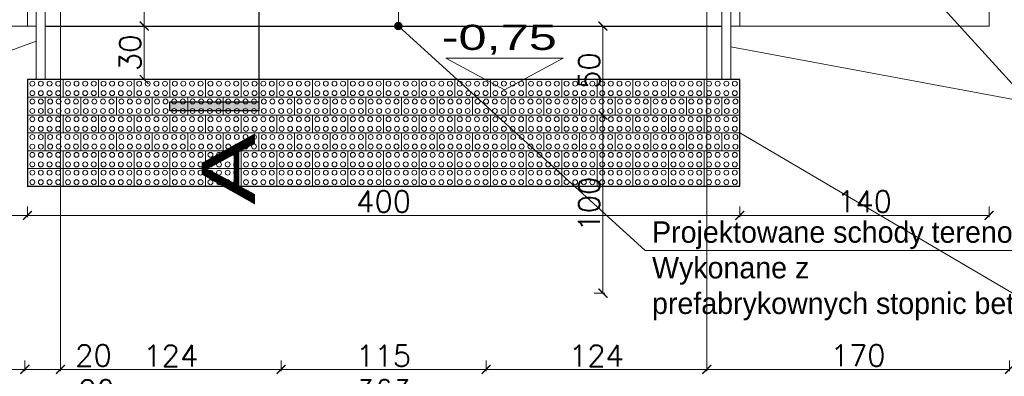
# Model space of a CAD drawing. Header units: millimetres. Extents: x -587 to 358276, y -26688 to 221215.
# Tile 99 of 256: x 10182 to 10735, y 9189 to 9389. Entities that reach past the tile are written whole.
import ezdxf
from ezdxf.lldxf.tags import DXFTag

# ---------------------------------------------------------------- set-up
doc = ezdxf.new("R2010")
doc.units = ezdxf.units.MM
doc.header["$MEASUREMENT"] = 0
for name, color, linetype, lineweight in [('l.widokowa', 140, 'Continuous', 15), ('l.wypełnien', 253, 'Continuous', 5), ('wymiarowanie', 176, 'Continuous', 9)]:
    doc.layers.add(name, color=color, linetype=linetype, lineweight=lineweight)
doc.styles.add('PROFILE', font='GOTHIC.TTF', dxfattribs={"width": 0.8})
doc.styles.add('ROMANS', font='romans')
doc.styles.add('styl2', font='simplex.shx')
tags = doc.linetypes.add('ICAD_ISO03W100', pattern=[30, 12, -18]).pattern_tags.tags
tags[6:7] = [DXFTag(74, 4), DXFTag(75, 0), DXFTag(340, '0'), DXFTag(46, 1.0), DXFTag(50, 0.0), DXFTag(44, 0.0), DXFTag(45, 0.0)]
tags[4:5] = [DXFTag(74, 4), DXFTag(75, 0), DXFTag(340, '0'), DXFTag(46, 1.0), DXFTag(50, 0.0), DXFTag(44, 0.0), DXFTag(45, 0.0)]
doc.dimstyles.new('Skala 1-50', dxfattribs={"dimtxt": 12, "dimasz": 5, "dimexe": 1, "dimexo": 1, "dimgap": 1.5, "dimtad": 1, "dimdec": 1, "dimrnd": 0.5, "dimtxsty": 'styl2', "dimblk": 'ARCHTICK', "dimcen": 5, "dimadec": 0, "dimazin": 0, "dimtfac": 1, "dimtdec": 1, "dimtmove": 1, "dimatfit": 3, "dimldrblk": 'ARCHTICK', "dimfxl": 5, "dimfxlon": 1, "dimlwd": -1, "dimlwe": -1, "dimarcsym": 0})

# ---------------------------------------------------------------- blocks, each defined once
blk = doc.blocks.new('_ArchTick')
at = {"color": 0, "linetype": 'ByBlock', "const_width": 0.15}
blk.add_lwpolyline([(-0.5, -0.5), (0.5, 0.5)], dxfattribs=at)
blk = doc.blocks.new('*D3563')
at = {"layer": 'Defpoints', "color": 0}
for p in [(10244.45, 9525.65), (10237.57, 9385.65), (10251.82, 9385.65)]:
    blk.add_point(p, dxfattribs=at)
at = {"layer": 'wymiarowanie', "color": 0}
for p, q in [((10246.82, 9525.65), (10252.82, 9525.65)), ((10251.82, 9525.65), (10251.82, 9385.65)), ((10246.82, 9385.65), (10252.82, 9385.65))]:
    blk.add_line(p, q, dxfattribs=at)
at = {"layer": 'wymiarowanie', "color": 0, "xscale": 5, "yscale": 5, "zscale": 5}
for p, rotation in [((10251.82, 9525.65), 90), ((10251.82, 9385.65), 270)]:
    blk.add_blockref('_ArchTick', p, dxfattribs=dict(at, rotation=rotation))
at = {"layer": 'wymiarowanie', "color": 0, "insert": (10244.01, 9455.65), "char_height": 12, "attachment_point": 5, "rotation": 90, "style": 'styl2'}
blk.add_mtext('140', dxfattribs=at)
blk = doc.blocks.new('*D3682')
at = {"layer": 'Defpoints', "color": 0}
for p in [(10034.83, 9745.65), (10184.83, 9745.65), (10184.83, 9192.87)]:
    blk.add_point(p, dxfattribs=at)
at = {"layer": 'wymiarowanie', "color": 0}
for p, q in [((10034.83, 9197.87), (10034.83, 9191.87)), ((10184.83, 9197.87), (10184.83, 9191.87)), ((10034.83, 9192.87), (10184.83, 9192.87))]:
    blk.add_line(p, q, dxfattribs=at)
at = {"layer": 'wymiarowanie', "color": 0, "xscale": 5, "yscale": 5, "zscale": 5, "rotation": 180}
blk.add_blockref('_ArchTick', (10034.83, 9192.87), dxfattribs=at)
at = {"layer": 'wymiarowanie', "color": 0, "xscale": 5, "yscale": 5, "zscale": 5}
blk.add_blockref('_ArchTick', (10184.83, 9192.87), dxfattribs=at)
at = {"layer": 'wymiarowanie', "color": 0, "insert": (10109.83, 9200.67), "char_height": 12, "attachment_point": 5, "style": 'styl2'}
blk.add_mtext('150', dxfattribs=at)
blk = doc.blocks.new('*D3683')
at = {"layer": 'Defpoints', "color": 0}
for p in [(10184.83, 9720.65), (10204.83, 9720.65), (10204.83, 9192.87)]:
    blk.add_point(p, dxfattribs=at)
at = {"layer": 'wymiarowanie', "color": 0}
for p, q in [((10184.83, 9197.87), (10184.83, 9191.87)), ((10204.83, 9197.87), (10204.83, 9191.87)), ((10184.83, 9192.87), (10204.83, 9192.87)), ((10204.83, 9192.87), (10233.63, 9192.87))]:
    blk.add_line(p, q, dxfattribs=at)
at = {"layer": 'wymiarowanie', "color": 0, "xscale": 5, "yscale": 5, "zscale": 5, "rotation": 180}
blk.add_blockref('_ArchTick', (10184.83, 9192.87), dxfattribs=at)
at = {"layer": 'wymiarowanie', "color": 0, "xscale": 5, "yscale": 5, "zscale": 5}
blk.add_blockref('_ArchTick', (10204.83, 9192.87), dxfattribs=at)
at = {"layer": 'wymiarowanie', "color": 0, "insert": (10223.39, 9200.67), "char_height": 12, "attachment_point": 5, "style": 'styl2'}
blk.add_mtext('20', dxfattribs=at)
blk = doc.blocks.new('*D3684')
at = {"layer": 'Defpoints', "color": 0}
for p in [(10204.83, 9730.65), (10328.69, 9734.65), (10328.69, 9192.87)]:
    blk.add_point(p, dxfattribs=at)
at = {"layer": 'wymiarowanie', "color": 0}
for p, q in [((10204.83, 9197.87), (10204.83, 9191.87)), ((10328.69, 9197.87), (10328.69, 9191.87)), ((10204.83, 9192.87), (10328.69, 9192.87))]:
    blk.add_line(p, q, dxfattribs=at)
at = {"layer": 'wymiarowanie', "color": 0, "xscale": 5, "yscale": 5, "zscale": 5, "rotation": 180}
blk.add_blockref('_ArchTick', (10204.83, 9192.87), dxfattribs=at)
at = {"layer": 'wymiarowanie', "color": 0, "xscale": 5, "yscale": 5, "zscale": 5}
blk.add_blockref('_ArchTick', (10328.69, 9192.87), dxfattribs=at)
at = {"layer": 'wymiarowanie', "color": 0, "insert": (10266.76, 9200.52), "char_height": 12, "attachment_point": 5, "style": 'styl2'}
blk.add_mtext('124', dxfattribs=at)
blk = doc.blocks.new('*D3685')
at = {"layer": 'Defpoints', "color": 0}
for p in [(10328.69, 9734.65), (10443.84, 9734.65), (10443.84, 9192.87)]:
    blk.add_point(p, dxfattribs=at)
at = {"layer": 'wymiarowanie', "color": 0}
for p, q in [((10328.69, 9197.87), (10328.69, 9191.87)), ((10443.84, 9197.87), (10443.84, 9191.87)), ((10328.69, 9192.87), (10443.84, 9192.87))]:
    blk.add_line(p, q, dxfattribs=at)
at = {"layer": 'wymiarowanie', "color": 0, "xscale": 5, "yscale": 5, "zscale": 5, "rotation": 180}
blk.add_blockref('_ArchTick', (10328.69, 9192.87), dxfattribs=at)
at = {"layer": 'wymiarowanie', "color": 0, "xscale": 5, "yscale": 5, "zscale": 5}
blk.add_blockref('_ArchTick', (10443.84, 9192.87), dxfattribs=at)
at = {"layer": 'wymiarowanie', "color": 0, "insert": (10386.27, 9200.52), "char_height": 12, "attachment_point": 5, "style": 'styl2'}
blk.add_mtext('115', dxfattribs=at)
blk = doc.blocks.new('*D3686')
at = {"layer": 'Defpoints', "color": 0}
for p in [(10443.84, 9734.65), (10567.7, 9723.65), (10567.7, 9192.87)]:
    blk.add_point(p, dxfattribs=at)
at = {"layer": 'wymiarowanie', "color": 0}
for p, q in [((10443.84, 9197.87), (10443.84, 9191.87)), ((10567.7, 9197.87), (10567.7, 9191.87)), ((10443.84, 9192.87), (10567.7, 9192.87))]:
    blk.add_line(p, q, dxfattribs=at)
at = {"layer": 'wymiarowanie', "color": 0, "xscale": 5, "yscale": 5, "zscale": 5, "rotation": 180}
blk.add_blockref('_ArchTick', (10443.84, 9192.87), dxfattribs=at)
at = {"layer": 'wymiarowanie', "color": 0, "xscale": 5, "yscale": 5, "zscale": 5}
blk.add_blockref('_ArchTick', (10567.7, 9192.87), dxfattribs=at)
at = {"layer": 'wymiarowanie', "color": 0, "insert": (10505.77, 9200.52), "char_height": 12, "attachment_point": 5, "style": 'styl2'}
blk.add_mtext('124', dxfattribs=at)
blk = doc.blocks.new('*D3687')
at = {"layer": 'Defpoints', "color": 0}
for p in [(10737.7, 9745.65), (10567.7, 9723.65), (10737.7, 9192.87)]:
    blk.add_point(p, dxfattribs=at)
at = {"layer": 'wymiarowanie', "color": 0}
for p, q in [((10567.7, 9197.87), (10567.7, 9191.87)), ((10737.7, 9197.87), (10737.7, 9191.87)), ((10567.7, 9192.87), (10737.7, 9192.87))]:
    blk.add_line(p, q, dxfattribs=at)
at = {"layer": 'wymiarowanie', "color": 0, "xscale": 5, "yscale": 5, "zscale": 5, "rotation": 180}
blk.add_blockref('_ArchTick', (10567.7, 9192.87), dxfattribs=at)
at = {"layer": 'wymiarowanie', "color": 0, "xscale": 5, "yscale": 5, "zscale": 5}
blk.add_blockref('_ArchTick', (10737.7, 9192.87), dxfattribs=at)
at = {"layer": 'wymiarowanie', "color": 0, "insert": (10652.7, 9200.67), "char_height": 12, "attachment_point": 5, "style": 'styl2'}
blk.add_mtext('170', dxfattribs=at)
blk = doc.blocks.new('*D3704')
at = {"layer": 'Defpoints', "color": 0}
for p in [(9635.2, 9197.87), (10184.83, 9197.87), (10184.83, 9173.15)]:
    blk.add_point(p, dxfattribs=at)
at = {"layer": 'wymiarowanie', "color": 0}
for p, q in [((9635.2, 9178.15), (9635.2, 9172.15)), ((10184.83, 9178.15), (10184.83, 9172.15)), ((9635.2, 9173.15), (10184.83, 9173.15))]:
    blk.add_line(p, q, dxfattribs=at)
at = {"layer": 'wymiarowanie', "color": 0, "xscale": 5, "yscale": 5, "zscale": 5, "rotation": 180}
blk.add_blockref('_ArchTick', (9635.2, 9173.15), dxfattribs=at)
at = {"layer": 'wymiarowanie', "color": 0, "xscale": 5, "yscale": 5, "zscale": 5}
blk.add_blockref('_ArchTick', (10184.83, 9173.15), dxfattribs=at)
at = {"layer": 'wymiarowanie', "color": 0, "insert": (9910.02, 9181.5), "char_height": 12, "attachment_point": 5, "style": 'styl2'}
blk.add_mtext('549,5', dxfattribs=at)
blk = doc.blocks.new('*D3705')
at = {"layer": 'Defpoints', "color": 0}
for p in [(10184.83, 9197.87), (10204.83, 9196.22), (10204.83, 9173.15)]:
    blk.add_point(p, dxfattribs=at)
at = {"layer": 'wymiarowanie', "color": 0}
for p, q in [((10184.83, 9178.15), (10184.83, 9172.15)), ((10204.83, 9178.15), (10204.83, 9172.15)), ((10184.83, 9173.15), (10204.83, 9173.15)), ((10204.83, 9173.15), (10235.34, 9173.15))]:
    blk.add_line(p, q, dxfattribs=at)
at = {"layer": 'wymiarowanie', "color": 0, "xscale": 5, "yscale": 5, "zscale": 5, "rotation": 180}
blk.add_blockref('_ArchTick', (10184.83, 9173.15), dxfattribs=at)
at = {"layer": 'wymiarowanie', "color": 0, "xscale": 5, "yscale": 5, "zscale": 5}
blk.add_blockref('_ArchTick', (10204.83, 9173.15), dxfattribs=at)
at = {"layer": 'wymiarowanie', "color": 0, "insert": (10225.1, 9180.95), "char_height": 12, "attachment_point": 5, "style": 'styl2'}
blk.add_mtext('20', dxfattribs=at)
blk = doc.blocks.new('*D3706')
at = {"layer": 'Defpoints', "color": 0}
for p in [(10567.7, 9206.01), (10204.83, 9196.22), (10567.7, 9173.15)]:
    blk.add_point(p, dxfattribs=at)
at = {"layer": 'wymiarowanie', "color": 0}
for p, q in [((10204.83, 9178.15), (10204.83, 9172.15)), ((10567.7, 9178.15), (10567.7, 9172.15)), ((10204.83, 9173.15), (10567.7, 9173.15))]:
    blk.add_line(p, q, dxfattribs=at)
at = {"layer": 'wymiarowanie', "color": 0, "xscale": 5, "yscale": 5, "zscale": 5, "rotation": 180}
blk.add_blockref('_ArchTick', (10204.83, 9173.15), dxfattribs=at)
at = {"layer": 'wymiarowanie', "color": 0, "xscale": 5, "yscale": 5, "zscale": 5}
blk.add_blockref('_ArchTick', (10567.7, 9173.15), dxfattribs=at)
at = {"layer": 'wymiarowanie', "color": 0, "insert": (10386.27, 9180.95), "char_height": 12, "attachment_point": 5, "style": 'styl2'}
blk.add_mtext('363', dxfattribs=at)
blk = doc.blocks.new('*D3707')
at = {"layer": 'Defpoints', "color": 0}
for p in [(11128.02, 9212.06), (10567.7, 9206.01), (11128.02, 9173.15)]:
    blk.add_point(p, dxfattribs=at)
at = {"layer": 'wymiarowanie', "color": 0}
for p, q in [((10567.7, 9178.15), (10567.7, 9172.15)), ((11128.02, 9178.15), (11128.02, 9172.15)), ((10567.7, 9173.15), (11128.02, 9173.15))]:
    blk.add_line(p, q, dxfattribs=at)
at = {"layer": 'wymiarowanie', "color": 0, "xscale": 5, "yscale": 5, "zscale": 5, "rotation": 180}
blk.add_blockref('_ArchTick', (10567.7, 9173.15), dxfattribs=at)
at = {"layer": 'wymiarowanie', "color": 0, "xscale": 5, "yscale": 5, "zscale": 5}
blk.add_blockref('_ArchTick', (11128.02, 9173.15), dxfattribs=at)
at = {"layer": 'wymiarowanie', "color": 0, "insert": (10847.86, 9181.5), "char_height": 12, "attachment_point": 5, "style": 'styl2'}
blk.add_mtext('560,5', dxfattribs=at)
blk = doc.blocks.new('*D4122')
at = {"layer": 'Defpoints', "color": 0}
for p in [(10046.27, 9297.15), (10186.27, 9297.15), (10186.27, 9279.34)]:
    blk.add_point(p, dxfattribs=at)
at = {"layer": 'wymiarowanie', "color": 0}
for p, q in [((10046.27, 9284.34), (10046.27, 9278.34)), ((10186.27, 9284.34), (10186.27, 9278.34)), ((10046.27, 9279.34), (10186.27, 9279.34))]:
    blk.add_line(p, q, dxfattribs=at)
at = {"layer": 'wymiarowanie', "color": 0, "xscale": 5, "yscale": 5, "zscale": 5, "rotation": 180}
blk.add_blockref('_ArchTick', (10046.27, 9279.34), dxfattribs=at)
at = {"layer": 'wymiarowanie', "color": 0, "xscale": 5, "yscale": 5, "zscale": 5}
blk.add_blockref('_ArchTick', (10186.27, 9279.34), dxfattribs=at)
at = {"layer": 'wymiarowanie', "color": 0, "insert": (10116.27, 9287.14), "char_height": 12, "attachment_point": 5, "style": 'styl2'}
blk.add_mtext('140', dxfattribs=at)
blk = doc.blocks.new('*D4123')
at = {"layer": 'Defpoints', "color": 0}
for p in [(10186.27, 9297.15), (10586.27, 9297.15), (10586.27, 9279.34)]:
    blk.add_point(p, dxfattribs=at)
at = {"layer": 'wymiarowanie', "color": 0}
for p, q in [((10186.27, 9284.34), (10186.27, 9278.34)), ((10586.27, 9284.34), (10586.27, 9278.34)), ((10186.27, 9279.34), (10586.27, 9279.34))]:
    blk.add_line(p, q, dxfattribs=at)
at = {"layer": 'wymiarowanie', "color": 0, "xscale": 5, "yscale": 5, "zscale": 5, "rotation": 180}
blk.add_blockref('_ArchTick', (10186.27, 9279.34), dxfattribs=at)
at = {"layer": 'wymiarowanie', "color": 0, "xscale": 5, "yscale": 5, "zscale": 5}
blk.add_blockref('_ArchTick', (10586.27, 9279.34), dxfattribs=at)
at = {"layer": 'wymiarowanie', "color": 0, "insert": (10386.27, 9287.14), "char_height": 12, "attachment_point": 5, "style": 'styl2'}
blk.add_mtext('400', dxfattribs=at)
blk = doc.blocks.new('*D4124')
at = {"layer": 'Defpoints', "color": 0}
for p in [(10726.27, 9304.3), (10586.27, 9297.15), (10726.27, 9279.34)]:
    blk.add_point(p, dxfattribs=at)
at = {"layer": 'wymiarowanie', "color": 0}
for p, q in [((10586.27, 9284.34), (10586.27, 9278.34)), ((10726.27, 9284.34), (10726.27, 9278.34)), ((10586.27, 9279.34), (10726.27, 9279.34))]:
    blk.add_line(p, q, dxfattribs=at)
at = {"layer": 'wymiarowanie', "color": 0, "xscale": 5, "yscale": 5, "zscale": 5, "rotation": 180}
blk.add_blockref('_ArchTick', (10586.27, 9279.34), dxfattribs=at)
at = {"layer": 'wymiarowanie', "color": 0, "xscale": 5, "yscale": 5, "zscale": 5}
blk.add_blockref('_ArchTick', (10726.27, 9279.34), dxfattribs=at)
at = {"layer": 'wymiarowanie', "color": 0, "insert": (10656.27, 9287.14), "char_height": 12, "attachment_point": 5, "style": 'styl2'}
blk.add_mtext('140', dxfattribs=at)
blk = doc.blocks.new('*D4125')
at = {"layer": 'Defpoints', "color": 0}
for p in [(10726.27, 9525.65), (10749.3, 9525.65), (10726.27, 9385.65)]:
    blk.add_point(p, dxfattribs=at)
at = {"layer": 'wymiarowanie', "color": 0}
for p, q in [((10744.3, 9525.65), (10750.3, 9525.65)), ((10749.3, 9385.65), (10749.3, 9525.65)), ((10744.3, 9385.65), (10750.3, 9385.65))]:
    blk.add_line(p, q, dxfattribs=at)
at = {"layer": 'wymiarowanie', "color": 0, "xscale": 5, "yscale": 5, "zscale": 5}
for p, rotation in [((10749.3, 9525.65), 90), ((10749.3, 9385.65), 270)]:
    blk.add_blockref('_ArchTick', p, dxfattribs=dict(at, rotation=rotation))
at = {"layer": 'wymiarowanie', "color": 0, "insert": (10741.5, 9455.65), "char_height": 12, "attachment_point": 5, "rotation": 90, "style": 'styl2'}
blk.add_mtext('140', dxfattribs=at)
blk = doc.blocks.new('*D4907')
at = {"layer": 'Defpoints', "color": 0}
for p in [(10229.81, 9385.65), (10196.27, 9355.65), (10251.82, 9355.65)]:
    blk.add_point(p, dxfattribs=at)
at = {"layer": 'wymiarowanie', "color": 0}
for p, q in [((10246.82, 9385.65), (10252.82, 9385.65)), ((10251.82, 9385.65), (10251.82, 9355.65)), ((10246.82, 9355.65), (10252.82, 9355.65))]:
    blk.add_line(p, q, dxfattribs=at)
at = {"layer": 'wymiarowanie', "color": 0, "xscale": 5, "yscale": 5, "zscale": 5}
for p, rotation in [((10251.82, 9385.65), 90), ((10251.82, 9355.65), 270)]:
    blk.add_blockref('_ArchTick', p, dxfattribs=dict(at, rotation=rotation))
at = {"layer": 'wymiarowanie', "color": 0, "insert": (10244.01, 9370.65), "char_height": 12, "attachment_point": 5, "rotation": 90, "style": 'styl2'}
blk.add_mtext('30', dxfattribs=at)
blk = doc.blocks.new('kostka integracyjna')
at = {"layer": 'l.wypełnien', "color": 252}
blk.add_lwpolyline([(337945.36, 214964.05), (337965.36, 214964.05), (337965.36, 214974.05), (337945.36, 214974.05), (337945.36, 214964.05)], dxfattribs=at)
for centre in [(337948.11, 214971.73), (337952.91, 214971.73), (337957.81, 214971.73), (337962.6, 214971.73), (337948.11, 214966.36), (337952.91, 214966.36), (337957.81, 214966.36), (337962.6, 214966.36)]:
    blk.add_circle(centre, 1.38, dxfattribs=at)
blk = doc.blocks.new('*D4928')
at = {"layer": 'Defpoints', "color": 0}
for p in [(10494.09, 9385.65), (10494.09, 9335.65), (10509.43, 9335.65)]:
    blk.add_point(p, dxfattribs=at)
at = {"layer": 'wymiarowanie', "color": 0}
for p, q in [((10504.43, 9385.65), (10510.43, 9385.65)), ((10509.43, 9385.65), (10509.43, 9335.65)), ((10504.43, 9335.65), (10510.43, 9335.65))]:
    blk.add_line(p, q, dxfattribs=at)
at = {"layer": 'wymiarowanie', "color": 0, "xscale": 5, "yscale": 5, "zscale": 5}
for p, rotation in [((10509.43, 9385.65), 90), ((10509.43, 9335.65), -90.00000000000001)]:
    blk.add_blockref('_ArchTick', p, dxfattribs=dict(at, rotation=rotation))
at = {"layer": 'wymiarowanie', "color": 0, "insert": (10501.63, 9360.65), "char_height": 12, "attachment_point": 5, "rotation": 90, "style": 'styl2'}
blk.add_mtext('50', dxfattribs=at)
blk = doc.blocks.new('*D4929')
at = {"layer": 'Defpoints', "color": 0}
for p in [(10494.09, 9335.65), (10497.54, 9235.65), (10509.43, 9235.65)]:
    blk.add_point(p, dxfattribs=at)
at = {"layer": 'wymiarowanie', "color": 0}
for p, q in [((10504.43, 9335.65), (10510.43, 9335.65)), ((10509.43, 9335.65), (10509.43, 9235.65)), ((10504.43, 9235.65), (10510.43, 9235.65))]:
    blk.add_line(p, q, dxfattribs=at)
at = {"layer": 'wymiarowanie', "color": 0, "xscale": 5, "yscale": 5, "zscale": 5}
for p, rotation in [((10509.43, 9335.65), 90), ((10509.43, 9235.65), 270)]:
    blk.add_blockref('_ArchTick', p, dxfattribs=dict(at, rotation=rotation))
at = {"layer": 'wymiarowanie', "color": 0, "insert": (10501.63, 9285.65), "char_height": 12, "attachment_point": 5, "rotation": 90, "style": 'styl2'}
blk.add_mtext('100', dxfattribs=at)

msp = doc.modelspace()

# ---------------------------------------------------------------- hatches: boundary and pattern name
msp.add_hatch(color=1).paths.add_polyline_path([(10316.23, 9338.08), (10266.23, 9338.08), (10266.23, 9343.08), (10316.23, 9343.08)])
at = {"layer": 'wymiarowanie'}
msp.add_hatch(color=256, dxfattribs=at).paths.add_polyline_path([(10396.64, 9385.65, 1), (10392.51, 9385.65, 1)])

# ---------------------------------------------------------------- linework, layer by layer
at = {"color": 1}
for points in [[(10316.23, 9438.08), (10316.23, 9338.08)], [(10316.23, 9338.08), (10266.23, 9338.08), (10266.23, 9343.08), (10316.23, 9343.08), (10316.23, 9338.08)]]:
    msp.add_lwpolyline(points, dxfattribs=at)
at = {"layer": 'l.widokowa', "color": 7}
for points in [[(10196.27, 9355.65), (10196.27, 9535.65), (10016.27, 9535.65)], [(10576.27, 9355.65), (10576.27, 9535.65), (10756.27, 9535.65)], [(10191.27, 9355.65), (10191.27, 9530.65), (10016.27, 9530.65)], [(10046.27, 9530.65), (10046.27, 9385.65), (10191.27, 9385.65)], [(10581.27, 9355.65), (10581.27, 9530.65), (10756.27, 9530.65)], [(10581.27, 9385.65), (10726.27, 9385.65), (10726.27, 9530.65)], [(10191.27, 9355.65), (10196.27, 9355.65)], [(10576.27, 9355.65), (10581.27, 9355.65)]]:
    msp.add_lwpolyline(points, dxfattribs=at)
for points in [[(10186.27, 9525.65), (10046.27, 9525.65), (10046.27, 9385.65), (10186.27, 9385.65)], [(10586.27, 9525.65), (10726.27, 9525.65), (10726.27, 9385.65), (10586.27, 9385.65)]]:
    msp.add_lwpolyline(points, close=True, dxfattribs=at)
at = {"layer": 'l.widokowa', "color": 7, "lineweight": 30}
msp.add_lwpolyline([(10196.27, 9385.65), (10576.27, 9385.65)], dxfattribs=at)
at = {"layer": 'l.widokowa', "color": 5, "lineweight": 30}
msp.add_lwpolyline([(10186.27, 9295.65), (10586.27, 9295.69), (10586.27, 9355.65), (10186.27, 9355.65)], close=True, dxfattribs=at)
at = {"layer": 'l.wypełnien', "color": 252}
for points in [[(10196.27, 9345.65), (10186.27, 9345.65), (10186.27, 9335.65)], [(10186.27, 9335.65), (10196.27, 9335.65)], [(10196.27, 9325.65), (10186.27, 9325.65), (10186.27, 9315.65)], [(10186.27, 9315.65), (10196.27, 9315.65)]]:
    msp.add_lwpolyline(points, dxfattribs=at)
for centre in [(10189.02, 9343.34), (10193.82, 9343.34), (10579.02, 9343.34), (10583.82, 9343.34), (10189.02, 9337.96), (10193.82, 9337.96), (10579.02, 9337.96), (10583.82, 9337.96), (10189.02, 9323.34), (10193.82, 9323.34), (10579.02, 9323.34), (10583.82, 9323.34), (10189.02, 9317.96), (10193.82, 9317.96), (10579.02, 9317.96), (10583.82, 9317.96)]:
    msp.add_circle(centre, 1.38, dxfattribs=at)
at = {"layer": 'wymiarowanie', "linetype": 'ICAD_ISO03W100', "ltscale": 0.2}
for p, q in [((10204.83, 9730.65), (10204.83, 9194.46)), ((10567.7, 9723.65), (10567.7, 9197.87))]:
    msp.add_line(p, q, dxfattribs=at)
at = {"layer": 'wymiarowanie', "color": 5}
for q in [(10546.27, 9565.65), (10586.27, 9325.67)]:
    msp.add_line((10968.67, 9100.64), q, dxfattribs=at)
at = {"layer": 'wymiarowanie'}
for p, q in [((10394.57, 9525.65), (10394.57, 9385.65)), ((10394.57, 9385.65), (10533.18, 9259.63)), ((9952.31, 9289.14), (10191.27, 9377.14)), ((10581.27, 9374.05), (10845.97, 9324.58)), ((10533.18, 9259.63), (10796.84, 9259.63))]:
    msp.add_line(p, q, dxfattribs=at)
at = {"layer": 'wymiarowanie', "linetype": 'ByBlock'}
msp.add_lwpolyline([(10454.17, 9349.91), (10487.12, 9367.63), (10421.22, 9367.63)], close=True, dxfattribs=at)
at = {"layer": 'wymiarowanie'}
msp.add_circle((10394.57, 9385.65), 2.07, dxfattribs=at)

# ---------------------------------------------------------------- block references
for p in [(-327759.09, -205618.39), (-327739.09, -205618.39), (-327719.09, -205618.39), (-327699.09, -205618.39), (-327679.09, -205618.39), (-327659.09, -205618.39), (-327639.09, -205618.39), (-327619.09, -205618.39), (-327599.09, -205618.39), (-327579.09, -205618.39), (-327559.09, -205618.39), (-327539.09, -205618.39), (-327519.09, -205618.39), (-327499.09, -205618.39), (-327479.09, -205618.39), (-327459.09, -205618.39), (-327439.09, -205618.39), (-327419.09, -205618.39), (-327399.09, -205618.39), (-327379.09, -205618.39), (-327749.09, -205628.39), (-327729.09, -205628.39), (-327709.09, -205628.39), (-327689.09, -205628.39), (-327669.09, -205628.39), (-327649.09, -205628.39), (-327629.09, -205628.39), (-327609.09, -205628.39), (-327589.09, -205628.39), (-327569.09, -205628.39), (-327549.09, -205628.39), (-327529.09, -205628.39), (-327509.09, -205628.39), (-327489.09, -205628.39), (-327469.09, -205628.39), (-327449.09, -205628.39), (-327429.09, -205628.39), (-327409.09, -205628.39), (-327389.09, -205628.39), (-327759.09, -205638.39), (-327739.09, -205638.39), (-327719.09, -205638.39), (-327699.09, -205638.39), (-327679.09, -205638.39), (-327659.09, -205638.39), (-327639.09, -205638.39), (-327619.09, -205638.39), (-327599.09, -205638.39), (-327579.09, -205638.39), (-327559.09, -205638.39), (-327539.09, -205638.39), (-327519.09, -205638.39), (-327499.09, -205638.39), (-327479.09, -205638.39), (-327459.09, -205638.39), (-327439.09, -205638.39), (-327419.09, -205638.39), (-327399.09, -205638.39), (-327379.09, -205638.39), (-327749.09, -205648.39), (-327729.09, -205648.39), (-327709.09, -205648.39), (-327689.09, -205648.39), (-327669.09, -205648.39), (-327649.09, -205648.39), (-327629.09, -205648.39), (-327609.09, -205648.39), (-327589.09, -205648.39), (-327569.09, -205648.39), (-327549.09, -205648.39), (-327529.09, -205648.39), (-327509.09, -205648.39), (-327489.09, -205648.39), (-327469.09, -205648.39), (-327449.09, -205648.39), (-327429.09, -205648.39), (-327409.09, -205648.39), (-327389.09, -205648.39), (-327759.09, -205658.39), (-327739.09, -205658.39), (-327719.09, -205658.39), (-327699.09, -205658.39), (-327679.09, -205658.39), (-327659.09, -205658.39), (-327639.09, -205658.39), (-327619.09, -205658.39), (-327599.09, -205658.39), (-327579.09, -205658.39), (-327559.09, -205658.39), (-327539.09, -205658.39), (-327519.09, -205658.39), (-327499.09, -205658.39), (-327479.09, -205658.39), (-327459.09, -205658.39), (-327439.09, -205658.39), (-327419.09, -205658.39), (-327399.09, -205658.39), (-327379.09, -205658.39), (-327759.09, -205668.39), (-327739.09, -205668.39), (-327719.09, -205668.39), (-327699.09, -205668.39), (-327679.09, -205668.39), (-327659.09, -205668.39), (-327639.09, -205668.39), (-327619.09, -205668.39), (-327599.09, -205668.39), (-327579.09, -205668.39), (-327559.09, -205668.39), (-327539.09, -205668.39), (-327519.09, -205668.39), (-327499.09, -205668.39), (-327479.09, -205668.39), (-327459.09, -205668.39), (-327439.09, -205668.39), (-327419.09, -205668.39), (-327399.09, -205668.39), (-327379.09, -205668.39)]:
    msp.add_blockref('kostka integracyjna', p, dxfattribs=at)

# ---------------------------------------------------------------- texts
at = {"layer": 'wymiarowanie', "style": 'PROFILE', "width": 1.5}
msp.add_text('-0,75', height=14.149, dxfattribs=at).set_placement((10418.86, 9372.23))
at = {"layer": 'wymiarowanie', "color": 1, "insert": (10284.02, 9285.34), "char_height": 30, "width": 87.1863, "attachment_point": 1, "rotation": 90}
msp.add_mtext('{\\fCentury Gothic|b0|i0|c238|p0;\\W1.5;A}', dxfattribs=at)
at = {"layer": 'wymiarowanie', "color": 6, "linetype": 'Continuous', "insert": (10864.64, 9275.98), "char_height": 12, "width": 327.6277, "attachment_point": 3, "style": 'ROMANS'}
msp.add_mtext('\\pxql;{\\fCentury Gothic|b0|i0|c238|p0;\\C256;Projektowane schody terenowe\\PWykonane z\\Pprefabrykownych stopnic betonowych\\P\\P }', dxfattribs=at)

# ---------------------------------------------------------------- dimensions: what is measured, and where the dimension line sits
at = {"layer": 'wymiarowanie'}
for base, p1, p2, picture, middle in [((10184.83, 9192.87), (10034.83, 9745.65), (10184.83, 9745.65), '*D3682', (10109.83, 9200.67)), ((10737.7, 9192.87), (10567.7, 9723.65), (10737.7, 9745.65), '*D3687', (10652.7, 9200.67)), ((10328.69, 9192.87), (10204.83, 9730.65), (10328.69, 9734.65), '*D3684', (10266.76, 9200.52)), ((10443.8388, 9192.8711), (10328.6921, 9734.6467), (10443.8388, 9734.6467), '*D3685', (10386.2655, 9200.522)), ((10567.7, 9192.87), (10443.84, 9734.65), (10567.7, 9723.65), '*D3686', (10505.77, 9200.52)), ((10726.27, 9279.34), (10586.27, 9297.15), (10726.27, 9304.3), '*D4124', (10656.27, 9287.14)), ((10186.27, 9279.34), (10046.27, 9297.15), (10186.27, 9297.15), '*D4122', (10116.27, 9287.14)), ((10586.27, 9279.34), (10186.27, 9297.15), (10586.27, 9297.15), '*D4123', (10386.27, 9287.14)), ((11128.02, 9173.15), (10567.7, 9206.01), (11128.02, 9212.06), '*D3707', (10847.86, 9181.5)), ((10567.7, 9173.15), (10204.83, 9196.22), (10567.7, 9206.01), '*D3706', (10386.27, 9180.95)), ((10184.83, 9173.15), (9635.2, 9197.87), (10184.83, 9197.87), '*D3704', (9910.02, 9181.5))]:
    dim = msp.add_linear_dim(base=base, p1=p1, p2=p2, dimstyle='Skala 1-50', dxfattribs=at)
    dim.commit()
    dim.dimension.update_dxf_attribs({"geometry": picture, "text_midpoint": middle})
for base, p1, p2, picture, middle in [((10204.83, 9192.87), (10184.83, 9720.65), (10204.83, 9720.65), '*D3683', (10223.39, 9192.87)), ((10204.83, 9173.15), (10184.83, 9197.87), (10204.83, 9196.22), '*D3705', (10225.1, 9173.15))]:
    dim = msp.add_linear_dim(base=base, p1=p1, p2=p2, dimstyle='Skala 1-50', dxfattribs=at)
    dim.commit()
    dim.dimension.update_dxf_attribs({"geometry": picture, "text_midpoint": middle, "dimtype": 160})
for base, p1, p2, picture, middle in [((10251.82, 9385.65), (10244.45, 9525.65), (10237.57, 9385.65), '*D3563', (10244.01, 9455.65)), ((10749.3, 9525.65), (10726.27, 9385.65), (10726.27, 9525.65), '*D4125', (10741.5, 9455.65)), ((10251.82, 9355.65), (10229.81, 9385.65), (10196.27, 9355.65), '*D4907', (10244.01, 9370.65)), ((10509.43, 9335.65), (10494.09, 9385.65), (10494.09, 9335.65), '*D4928', (10501.63, 9360.65)), ((10509.43, 9235.65), (10494.09, 9335.65), (10497.54, 9235.65), '*D4929', (10501.63, 9285.65))]:
    dim = msp.add_linear_dim(base=base, p1=p1, p2=p2, angle=90, dimstyle='Skala 1-50', dxfattribs=at)
    dim.commit()
    dim.dimension.update_dxf_attribs({"geometry": picture, "text_midpoint": middle})

doc.saveas('drawing.dxf')
